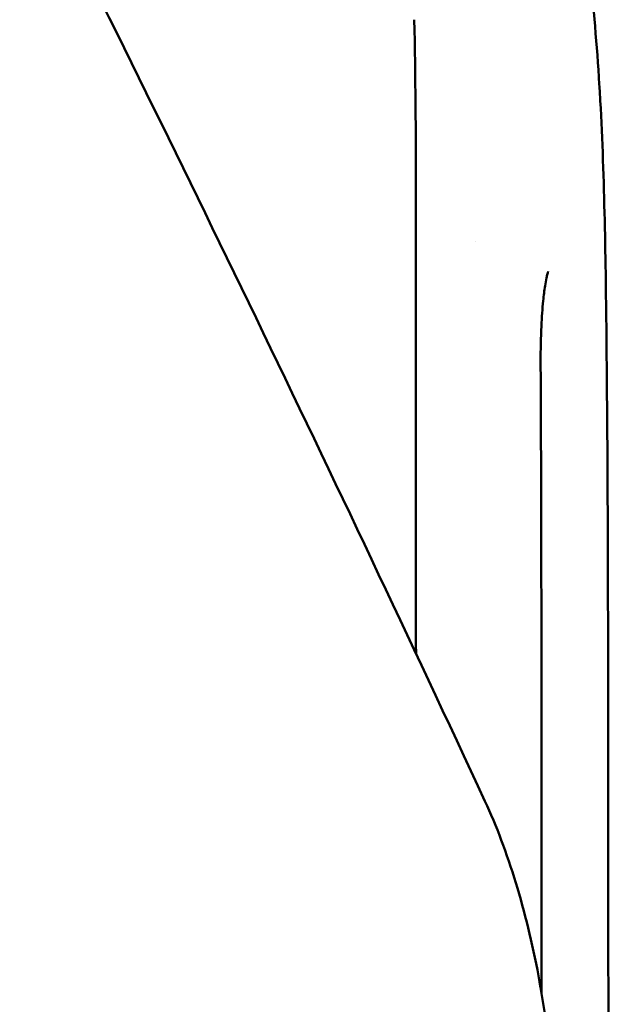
# Model space of a CAD drawing. Header units: millimetres. Extents: x 0 to 4686, y -120 to 1682.
# Tile 162 of 213: x 1208 to 1224, y 1333 to 1360. Entities that reach past the tile are written whole.
import ezdxf

# ---------------------------------------------------------------- set-up
doc = ezdxf.new("R2010")
doc.units = ezdxf.units.MM
doc.header["$LTSCALE"] = 2
doc.layers.add('Sichtbar (ISO)', color=7, linetype='Continuous', lineweight=50)

msp = doc.modelspace()

# ---------------------------------------------------------------- linework, layer by layer
at = {"layer": 'Sichtbar (ISO)'}
msp.add_line((1220.7711, 1354.0933), (1220.7711, 1354.0934), dxfattribs=at)
for points, knots in [([(1224.4802, 1253.9829), (1224.4802, 1256.09), (1224.4801, 1258.1693), (1224.4801, 1260.2229), (1224.4801, 1261.9624), (1224.4801, 1263.6829), (1224.4801, 1265.3849), (1224.48, 1271.0068), (1224.4797, 1276.4269), (1224.4791, 1281.6331), (1224.4786, 1285.8897), (1224.4779, 1290.0049), (1224.4776, 1294.0213), (1224.4774, 1296.4047), (1224.4773, 1298.7533), (1224.4774, 1301.077), (1224.4774, 1303.5112), (1224.4776, 1305.9177), (1224.4775, 1308.3293), (1224.4772, 1312.0989), (1224.4762, 1315.881), (1224.4723, 1319.8016), (1224.4714, 1320.7448), (1224.4703, 1321.6959), (1224.4691, 1322.6528), (1224.463, 1327.3779), (1224.4535, 1332.2472), (1224.4503, 1336.9712), (1224.4497, 1337.812), (1224.4493, 1338.6483), (1224.4489, 1339.4796), (1224.4467, 1343.5862), (1224.4415, 1347.3778), (1224.4024, 1351.301), (1224.3801, 1353.5378), (1224.3485, 1355.822), (1224.2293, 1357.9925), (1224.221, 1358.1444), (1224.2122, 1358.296), (1224.2029, 1358.4471), (1224.136, 1359.5402), (1224.0441, 1360.6082), (1223.9253, 1361.6703), (1223.8115, 1362.688), (1223.673, 1363.7003), (1223.5125, 1364.7368), (1223.3956, 1365.4919), (1223.2668, 1366.2604), (1223.1284, 1367.0395)], [0.10366242, 0.10366242, 0.10366242, 0.10366242, 0.14285714, 0.14285714, 0.14285714, 0.17605656, 0.17605656, 0.17605656, 0.28571429, 0.28571429, 0.28571429, 0.37536841, 0.37536841, 0.37536841, 0.42857143, 0.42857143, 0.42857143, 0.48430749, 0.48430749, 0.48430749, 0.57142857, 0.57142857, 0.57142857, 0.59238667, 0.59238667, 0.59238667, 0.69586735, 0.69586735, 0.69586735, 0.71428571, 0.71428571, 0.71428571, 0.80526972, 0.80526972, 0.80526972, 0.85714286, 0.85714286, 0.85714286, 0.86077332, 0.86077332, 0.86077332, 0.88703608, 0.88703608, 0.88703608, 0.91220176, 0.91220176, 0.91220176, 0.9305379, 0.9305379, 0.9305379, 0.9305379]), ([(1208.0817, 1365.2958), (1210.3109, 1360.8577), (1212.5016, 1356.4108), (1216.8149, 1347.4818), (1218.9371, 1342.9997), (1221.021, 1338.5096)], [-3.9790366, -3.9790366, -3.9790366, -3.9790366, -1.9935131, -1.9935131, -0.0000887, -0.0000887, -0.0000887, -0.0000887]), ([(1219.0563, 1360.2521), (1219.1224, 1357.1161), (1219.0962, 1353.945), (1219.1017, 1348.0646), (1219.103, 1345.3395), (1219.104, 1342.6145)], [0, 0, 0, 0, 0.9466191, 0.9466191, 1.764145, 1.764145, 1.764145, 1.764145]), ([(1222.7799, 1353.2424), (1222.7799, 1353.2424), (1222.7799, 1353.2423), (1222.7794, 1353.2412), (1222.777, 1353.2357), (1222.7698, 1353.2156), (1222.7643, 1353.1982), (1222.7501, 1353.1473), (1222.7409, 1353.1096), (1222.718, 1353.0025), (1222.7044, 1352.9259), (1222.6727, 1352.7178), (1222.6559, 1352.578), (1222.6195, 1352.2097), (1222.6029, 1351.9704), (1222.5757, 1351.4044), (1222.5686, 1351.0684), (1222.5703, 1350.7352)], [0.01645123, 0.01645123, 0.01645123, 0.01645123, 0.01763467, 0.01763467, 0.02791016, 0.02791016, 0.04170728, 0.04170728, 0.06160915, 0.06160915, 0.09359921, 0.09359921, 0.14295194, 0.14295194, 0.21861185, 0.21861185, 0.31857591, 0.31857591, 0.31857591, 0.31857591]), ([(1221.021, 1338.5096), (1221.3405, 1337.8231), (1221.6296, 1337.0586), (1222.1284, 1335.4273), (1222.341, 1334.5592), (1222.6729, 1332.7795), (1222.7963, 1331.8726), (1222.9591, 1330.0428), (1223.0006, 1329.1203), (1223.0001, 1328.1987)], [-1.1652988, -1.1652988, -1.1652988, -1.1652988, -0.8597575, -0.8597575, -0.5608513, -0.5608513, -0.2765782, -0.2765782, -0.0000696, -0.0000696, -0.0000696, -0.0000696])]:
    msp.add_open_spline(points, degree=3, knots=knots, dxfattribs=at)
for points in [[(1222.7051, 1352.9263), (1222.7051, 1352.9262), (1222.7051, 1352.926), (1222.7051, 1352.9259)], [(1222.5703, 1350.7352), (1222.5999, 1344.8823), (1222.5919, 1339.0293), (1222.5945, 1333.1764)]]:
    msp.add_open_spline(points, degree=3, dxfattribs=at)

doc.saveas('drawing.dxf')
